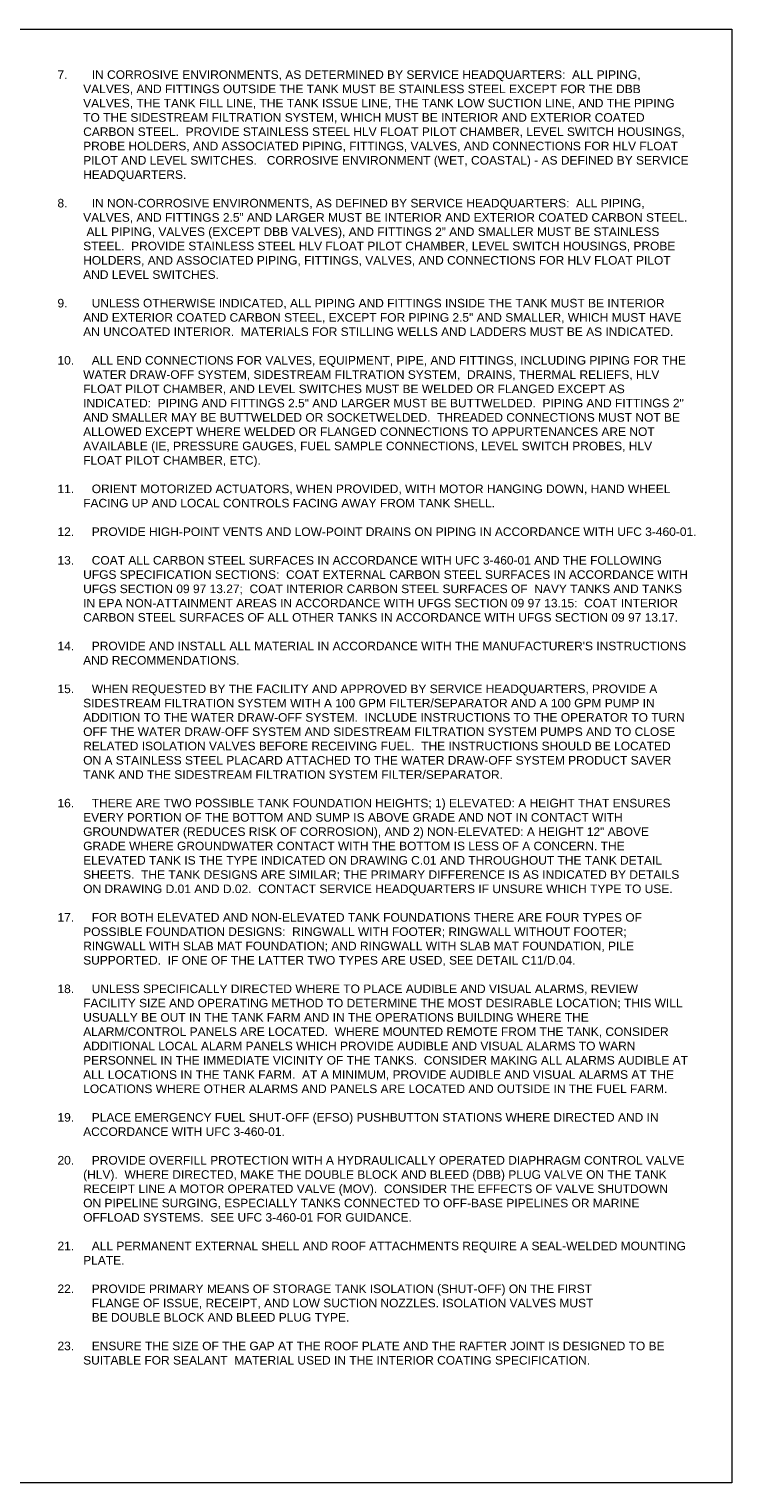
# Model space of a CAD drawing. Header units: inches. Extents: x 9.2 to 39.2, y 21.6 to 42.8.
# Tile 2 of 2: x 29 to 39.2, y 21.6 to 42.8. Entities that reach past the tile are written whole.
import ezdxf

# ---------------------------------------------------------------- set-up
doc = ezdxf.new("R2010")
doc.units = ezdxf.units.IN
doc.header["$MEASUREMENT"] = 0
doc.layers.add('G-ANNO-NPLT', color=2, linetype='Continuous', lineweight=0, plot=False)
doc.layers.add('G-ANNO-TEXT', color=2, linetype='Continuous', lineweight=30)
doc.styles.add('AEC_AC_40Text-LeftTop_FullScale', font='arial.ttf', dxfattribs={"height": 0.125})

msp = doc.modelspace()

# ---------------------------------------------------------------- linework, layer by layer
at = {"layer": 'G-ANNO-NPLT'}
msp.add_3dface([(9.23, 21.638), (9.23, 42.845), (39.23, 42.845), (39.23, 21.638)], dxfattribs=at)

# ---------------------------------------------------------------- texts
at = {"layer": 'G-ANNO-TEXT', "insert": (29.395, 42.244), "char_height": 0.125, "width": 9.17721, "attachment_point": 1, "style": 'AEC_AC_40Text-LeftTop_FullScale'}
msp.add_mtext('\\pi-0.375,l0.375;7.  ^IIN CORROSIVE ENVIRONMENTS, AS DETERMINED BY SERVICE HEADQUARTERS:  ALL PIPING, VALVES, AND FITTINGS OUTSIDE THE TANK MUST BE STAINLESS STEEL EXCEPT FOR THE DBB VALVES, THE TANK FILL LINE, THE TANK ISSUE LINE, THE TANK LOW SUCTION LINE, AND THE PIPING TO THE SIDESTREAM FILTRATION SYSTEM, WHICH MUST BE INTERIOR AND EXTERIOR COATED CARBON STEEL.  PROVIDE STAINLESS STEEL HLV FLOAT PILOT CHAMBER, LEVEL SWITCH HOUSINGS, PROBE HOLDERS, AND ASSOCIATED PIPING, FITTINGS, VALVES, AND CONNECTIONS FOR HLV FLOAT PILOT AND LEVEL SWITCHES.   CORROSIVE ENVIRONMENT (WET, COASTAL) - AS DEFINED BY SERVICE HEADQUARTERS.\\P\\pi0,l0;\\P\\pi-0.375,l0.375;8. ^IIN NON-CORROSIVE ENVIRONMENTS, AS DEFINED BY SERVICE HEADQUARTERS:  ALL PIPING, VALVES, AND FITTINGS 2.5” AND LARGER MUST BE INTERIOR AND EXTERIOR COATED CARBON STEEL.  ALL PIPING, VALVES (EXCEPT DBB VALVES), AND FITTINGS 2” AND SMALLER MUST BE STAINLESS STEEL.  PROVIDE STAINLESS STEEL HLV FLOAT PILOT CHAMBER, LEVEL SWITCH HOUSINGS, PROBE HOLDERS, AND ASSOCIATED PIPING, FITTINGS, VALVES, AND CONNECTIONS FOR HLV FLOAT PILOT AND LEVEL SWITCHES.   \\P\\P9. ^IUNLESS OTHERWISE INDICATED, ALL PIPING AND FITTINGS INSIDE THE TANK MUST BE INTERIOR AND EXTERIOR COATED CARBON STEEL, EXCEPT FOR PIPING 2.5" AND SMALLER, WHICH MUST HAVE AN UNCOATED INTERIOR.  MATERIALS FOR STILLING WELLS AND LADDERS MUST BE AS INDICATED. \\P\\P10.^IALL END CONNECTIONS FOR VALVES, EQUIPMENT, PIPE, AND FITTINGS, INCLUDING PIPING FOR THE WATER DRAW-OFF SYSTEM, SIDESTREAM FILTRATION SYSTEM,  DRAINS, THERMAL RELIEFS, HLV FLOAT PILOT CHAMBER, AND LEVEL SWITCHES MUST BE WELDED OR FLANGED EXCEPT AS INDICATED:  PIPING AND FITTINGS 2.5" AND LARGER MUST BE BUTTWELDED.  PIPING AND FITTINGS 2" AND SMALLER MAY BE BUTTWELDED OR SOCKETWELDED.  THREADED CONNECTIONS MUST NOT BE ALLOWED EXCEPT WHERE WELDED OR FLANGED CONNECTIONS TO APPURTENANCES ARE NOT AVAILABLE (IE, PRESSURE GAUGES, FUEL SAMPLE CONNECTIONS, LEVEL SWITCH PROBES, HLV FLOAT PILOT CHAMBER, ETC).   \\P\\P11.^IORIENT MOTORIZED ACTUATORS, WHEN PROVIDED, WITH MOTOR HANGING DOWN, HAND WHEEL FACING UP AND LOCAL CONTROLS FACING AWAY FROM TANK SHELL. \\P\\P12. ^IPROVIDE HIGH-POINT VENTS AND LOW-POINT DRAINS ON PIPING IN ACCORDANCE WITH UFC 3-460-01. \\P\\P13. ^ICOAT ALL CARBON STEEL SURFACES IN ACCORDANCE WITH UFC 3-460-01 AND THE FOLLOWING UFGS SPECIFICATION SECTIONS:  COAT EXTERNAL CARBON STEEL SURFACES IN ACCORDANCE WITH UFGS SECTION 09 97 13.27;  COAT INTERIOR CARBON STEEL SURFACES OF  NAVY TANKS AND TANKS IN EPA NON-ATTAINMENT AREAS IN ACCORDANCE WITH UFGS SECTION 09 97 13.15:  COAT INTERIOR CARBON STEEL SURFACES OF ALL OTHER TANKS IN ACCORDANCE WITH UFGS SECTION 09 97 13.17.\\P\\P14. ^IPROVIDE AND INSTALL ALL MATERIAL IN ACCORDANCE WITH THE MANUFACTURER\'S INSTRUCTIONS AND RECOMMENDATIONS. \\P\\P15. ^IWHEN REQUESTED BY THE FACILITY AND APPROVED BY SERVICE HEADQUARTERS, PROVIDE A SIDESTREAM FILTRATION SYSTEM WITH A 100 GPM FILTER/SEPARATOR AND A 100 GPM PUMP IN ADDITION TO THE WATER DRAW-OFF SYSTEM.  INCLUDE INSTRUCTIONS TO THE OPERATOR TO TURN OFF THE WATER DRAW-OFF SYSTEM AND SIDESTREAM FILTRATION SYSTEM PUMPS AND TO CLOSE RELATED ISOLATION VALVES BEFORE RECEIVING FUEL.  THE INSTRUCTIONS SHOULD BE LOCATED ON A STAINLESS STEEL PLACARD ATTACHED TO THE WATER DRAW-OFF SYSTEM PRODUCT SAVER TANK AND THE SIDESTREAM FILTRATION SYSTEM FILTER/SEPARATOR. \\P\\P16. ^ITHERE ARE TWO POSSIBLE TANK FOUNDATION HEIGHTS; 1) ELEVATED: A HEIGHT THAT ENSURES EVERY PORTION OF THE BOTTOM AND SUMP IS ABOVE GRADE AND NOT IN CONTACT WITH GROUNDWATER (REDUCES RISK OF CORROSION), AND 2) NON-ELEVATED: A HEIGHT 12" ABOVE GRADE WHERE GROUNDWATER CONTACT WITH THE BOTTOM IS LESS OF A CONCERN. THE ELEVATED TANK IS THE TYPE INDICATED ON DRAWING C.01 AND THROUGHOUT THE TANK DETAIL SHEETS.  THE TANK DESIGNS ARE SIMILAR; THE PRIMARY DIFFERENCE IS AS INDICATED BY DETAILS ON DRAWING D.01 AND D.02.  CONTACT SERVICE HEADQUARTERS IF UNSURE WHICH TYPE TO USE.\\P  \\P17.^IFOR BOTH ELEVATED AND NON-ELEVATED TANK FOUNDATIONS THERE ARE FOUR TYPES OF POSSIBLE FOUNDATION DESIGNS:  RINGWALL WITH FOOTER; RINGWALL WITHOUT FOOTER; RINGWALL WITH SLAB MAT FOUNDATION; AND RINGWALL WITH SLAB MAT FOUNDATION, PILE SUPPORTED.  IF ONE OF THE LATTER TWO TYPES ARE USED, SEE DETAIL C11/D.04.  \\P\\P18.^IUNLESS SPECIFICALLY DIRECTED WHERE TO PLACE AUDIBLE AND VISUAL ALARMS, REVIEW FACILITY SIZE AND OPERATING METHOD TO DETERMINE THE MOST DESIRABLE LOCATION; THIS WILL USUALLY BE OUT IN THE TANK FARM AND IN THE OPERATIONS BUILDING WHERE THE ALARM/CONTROL PANELS ARE LOCATED.  WHERE MOUNTED REMOTE FROM THE TANK, CONSIDER ADDITIONAL LOCAL ALARM PANELS WHICH PROVIDE AUDIBLE AND VISUAL ALARMS TO WARN PERSONNEL IN THE IMMEDIATE VICINITY OF THE TANKS.  CONSIDER MAKING ALL ALARMS AUDIBLE AT ALL LOCATIONS IN THE TANK FARM.  AT A MINIMUM, PROVIDE AUDIBLE AND VISUAL ALARMS AT THE LOCATIONS WHERE OTHER ALARMS AND PANELS ARE LOCATED AND OUTSIDE IN THE FUEL FARM. \\P\\pi-0.25,l0.25;\\P\\pi-0.375,l0.375;19.^IPLACE EMERGENCY FUEL SHUT-OFF (EFSO) PUSHBUTTON STATIONS WHERE DIRECTED AND IN ACCORDANCE WITH UFC 3-460-01. \\P\\pi-0.25,l0.25;\\P\\pi-0.375,l0.375;20.^IPROVIDE OVERFILL PROTECTION WITH A HYDRAULICALLY OPERATED DIAPHRAGM CONTROL VALVE (HLV).  WHERE DIRECTED, MAKE THE DOUBLE BLOCK AND BLEED (DBB) PLUG VALVE ON THE TANK RECEIPT LINE A MOTOR OPERATED VALVE (MOV).  CONSIDER THE EFFECTS OF VALVE SHUTDOWN ON PIPELINE SURGING, ESPECIALLY TANKS CONNECTED TO OFF-BASE PIPELINES OR MARINE OFFLOAD SYSTEMS.  SEE UFC 3-460-01 FOR GUIDANCE.\\P\\pi-0.25,l0.25;\\P\\pi-0.375,l0.375;21.^IALL PERMANENT EXTERNAL SHELL AND ROOF ATTACHMENTS REQUIRE A SEAL-WELDED MOUNTING PLATE.\\P\\P22.^IPROVIDE PRIMARY MEANS OF STORAGE TANK ISOLATION (SHUT-OFF) ON THE FIRST \\P^IFLANGE OF ISSUE, RECEIPT, AND LOW SUCTION NOZZLES. ISOLATION VALVES MUST \\P^IBE DOUBLE BLOCK AND BLEED PLUG TYPE.\\P\\P23.^IENSURE THE SIZE OF THE GAP AT THE ROOF PLATE AND THE RAFTER JOINT IS DESIGNED TO BE SUITABLE FOR SEALANT  MATERIAL USED IN THE INTERIOR COATING SPECIFICATION.', dxfattribs=at)

doc.saveas('drawing.dxf')
